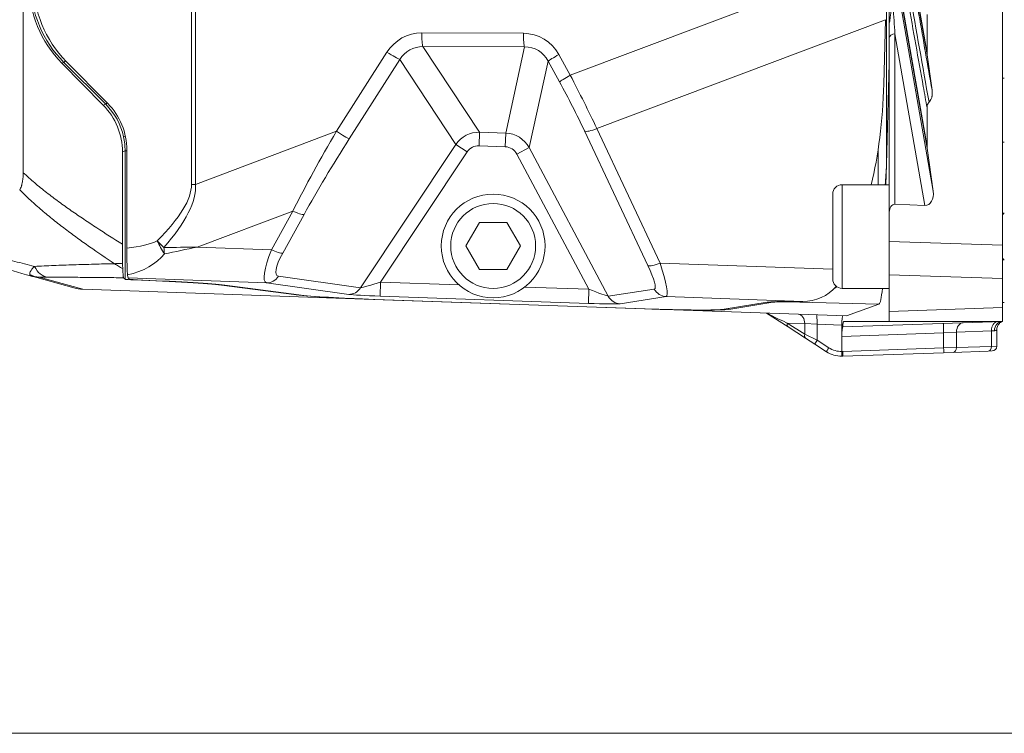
# Model space of a CAD drawing. Header units: millimetres. Extents: x 4 to 837, y 5 to 589.
# Tile 74 of 164: x 420 to 472, y 242 to 279. Entities that reach past the tile are written whole.
import ezdxf

# ---------------------------------------------------------------- set-up
doc = ezdxf.new("R2010")
doc.units = ezdxf.units.MM
doc.layers.add('1', color=7, linetype='Continuous', true_color=0xffffff)

msp = doc.modelspace()

# ---------------------------------------------------------------- linework, layer by layer
at = {"layer": '1', "color": 9, "linetype": 'Continuous', "lineweight": 18}
for p, q in [((471.795, 354.326), (471.795, 267.393)), ((419.877, 350.473), (419.877, 271.246)), ((467.804, 272.55), (465.906, 283.406)), ((467.804, 277.5), (466.776, 283.384)), ((465.795, 278.394), (465.795, 279.823)), ((465.502, 275.948), (465.594, 279.362)), ((467.798, 279.643), (467.798, 277.584)), ((465.795, 269.155), (465.795, 278.394)), ((467.804, 277.5), (468.068, 275.617)), ((424.125, 274.823), (421.926, 277.051)), ((422.159, 277.147), (424.357, 274.92)), ((467.798, 272.634), (467.798, 274.693)), ((467.804, 272.55), (468.126, 270.257)), ((425.14, 267.452), (425.14, 272.346)), ((425.372, 272.442), (425.372, 267.25)), ((465.618, 270.609), (465.648, 271.677)), ((467.687, 269.513), (466.095, 269.569)), ((465.795, 269.155), (465.795, 267.602)), ((465.795, 265.835), (465.795, 267.602)), ((471.795, 267.393), (471.795, 265.626)), ((422.567, 265.134), (420.28, 265.769)), ((465.795, 263.89), (465.795, 265.835)), ((425.278, 265.588), (425.198, 265.671)), ((425.435, 265.66), (425.497, 265.596)), ((430.384, 265.277), (434.224, 264.775)), ((434.485, 264.761), (430.572, 265.273)), ((471.795, 265.626), (471.795, 264.099)), ((423.037, 265.062), (423.032, 265.062)), ((438.453, 264.524), (423.037, 265.062)), ((452.851, 264.021), (438.453, 264.524)), ((452.816, 264.022), (438.525, 264.521)), ((457.05, 263.998), (459.324, 264.37)), ((459.521, 264.361), (457.283, 263.996)), ((460.768, 264.416), (461.206, 264.416)), ((465.248, 264.278), (463.52, 263.648)), ((463.52, 263.648), (452.851, 264.021)), ((460.436, 263.06), (459.295, 263.796)), ((465.795, 263.359), (465.795, 263.89)), ((471.795, 264.099), (471.795, 263.359)), ((463.283, 263.158), (463.283, 262.562)), ((463.327, 263.064), (471.795, 263.359)), ((463.389, 263.359), (465.795, 263.359)), ((471.795, 263.359), (465.795, 263.359)), ((461.363, 262.462), (460.436, 263.06)), ((463.327, 263.064), (463.327, 263.064)), ((471.495, 262.901), (471.495, 262.036)), ((461.851, 262.147), (461.363, 262.462)), ((462.47, 261.748), (461.851, 262.147)), ((463.283, 262.562), (463.283, 261.759)), ((463.283, 261.759), (463.283, 261.759)), ((468.678, 261.696), (463.335, 261.509)), ((469.192, 261.714), (468.678, 261.696)), ((471.043, 261.779), (469.192, 261.714)), ((471.254, 261.786), (471.043, 261.779))]:
    msp.add_line(p, q, dxfattribs=at)
at = {"layer": '1', "color": 9, "linetype": 'Continuous', "lineweight": 13}
for p, q in [((428.8, 270.621), (428.8, 351.097)), ((429.017, 351.097), (429.017, 270.621)), ((465.648, 350.042), (465.648, 271.677)), ((465.908, 283.447), (467.798, 272.634)), ((466.777, 283.426), (467.798, 277.584)), ((448.882, 276.41), (465.638, 282.736)), ((466.348, 280.41), (468.126, 270.257)), ((465.594, 279.362), (450.29, 273.585)), ((441.008, 278.661), (446.398, 278.639)), ((466.095, 278.606), (466.095, 269.569)), ((467.687, 269.513), (466.095, 278.606)), ((441.068, 277.937), (444.072, 273.394)), ((446.459, 277.915), (441.068, 277.937)), ((445.459, 273.345), (446.459, 277.915)), ((436.483, 273.44), (439.165, 277.642)), ((439.848, 277.244), (437.167, 273.042)), ((442.822, 272.747), (439.848, 277.244)), ((448.281, 277.514), (448.882, 276.41)), ((422.034, 277.096), (421.926, 277.051)), ((422.034, 277.096), (422.123, 277.184)), ((424.254, 274.877), (422.034, 277.096)), ((447.714, 277.168), (446.709, 272.574)), ((448.315, 276.063), (447.714, 277.168)), ((465.648, 271.677), (465.795, 277.05)), ((424.125, 274.823), (424.254, 274.877)), ((424.254, 274.877), (424.327, 274.95)), ((450.29, 273.585), (453.648, 266.452)), ((425.198, 273.149), (425.296, 273.171)), ((429.017, 270.621), (436.483, 273.44)), ((444.047, 272.67), (444.072, 273.394)), ((444.072, 273.394), (445.459, 273.345)), ((445.434, 272.621), (445.459, 273.345)), ((452.996, 266.324), (449.638, 273.458)), ((437.765, 265.143), (442.822, 272.747)), ((443.42, 272.35), (442.822, 272.747)), ((445.434, 272.621), (444.047, 272.67)), ((446.057, 272.227), (446.709, 272.574)), ((446.709, 272.574), (450.897, 264.697)), ((465.214, 270.61), (465.214, 272.529)), ((425.278, 272.403), (425.14, 272.346)), ((425.278, 272.403), (425.372, 272.403)), ((425.278, 265.588), (425.278, 272.403)), ((443.42, 272.35), (438.828, 265.445)), ((449.868, 265.059), (446.057, 272.227)), ((429.017, 270.621), (428.8, 270.621)), ((434.173, 269.211), (429.109, 267.3)), ((433.038, 267.161), (434.173, 269.211)), ((434.771, 269.033), (433.635, 266.983)), ((429.109, 267.3), (433.038, 267.161)), ((465.795, 267.602), (471.795, 267.393)), ((453.648, 266.452), (462.795, 266.129)), ((433.404, 265.753), (437.765, 265.143)), ((471.795, 265.626), (465.795, 265.835)), ((420.721, 265.705), (423.037, 265.062)), ((432.78, 265.401), (425.435, 265.66)), ((425.77, 265.566), (425.77, 265.554)), ((430.384, 265.296), (430.384, 265.277)), ((437.141, 264.791), (432.78, 265.401)), ((438.828, 265.445), (438.802, 264.696)), ((438.828, 265.445), (442.972, 265.3)), ((434.224, 264.775), (434.224, 264.795)), ((449.842, 264.31), (438.802, 264.696)), ((446.47, 265.178), (449.868, 265.059)), ((449.868, 265.059), (449.842, 264.31)), ((450.897, 264.697), (453.338, 265.074)), ((453.964, 264.672), (451.523, 264.295)), ((461.206, 264.416), (453.964, 264.672)), ((459.521, 264.361), (459.521, 264.39)), ((465.248, 264.278), (460.346, 264.402)), ((457.283, 264.036), (457.283, 263.996)), ((465.795, 263.89), (471.795, 264.099)), ((460.387, 263.27), (461.314, 262.672)), ((461.314, 263.238), (460.387, 263.27)), ((461.314, 262.672), (461.314, 263.238)), ((461.965, 263.204), (461.314, 263.238)), ((461.965, 263.204), (461.965, 262.357)), ((463.283, 263.158), (461.965, 263.204)), ((461.314, 262.672), (461.965, 262.357)), ((468.678, 262.751), (463.283, 262.562)), ((469.363, 262.787), (468.678, 262.751)), ((468.678, 261.946), (468.678, 262.751)), ((471.214, 262.851), (469.363, 262.787)), ((469.363, 262.787), (469.363, 261.964)), ((471.373, 262.86), (471.214, 262.851)), ((471.214, 262.028), (471.214, 262.851)), ((461.965, 262.357), (462.584, 261.958)), ((463.335, 261.759), (468.678, 261.946)), ((468.678, 261.946), (469.363, 261.964)), ((469.363, 261.964), (471.214, 262.028)), ((471.214, 262.028), (471.495, 262.036))]:
    msp.add_line(p, q, dxfattribs=at)
at = {"layer": '1', "color": 252, "linetype": 'Continuous', "lineweight": 13}
msp.add_line((471.795, 276.259), (471.895, 276.259), dxfattribs=at)
at = {"layer": '1', "color": 252, "linetype": 'Continuous', "lineweight": 18}
for p, q in [((471.795, 272.859), (471.895, 272.859)), ((471.795, 264.359), (471.895, 264.359))]:
    msp.add_line(p, q, dxfattribs=at)
at = {"layer": '1', "color": 27, "linetype": 'Continuous', "lineweight": 18}
for p, q in [((465.795, 270.609), (463.295, 270.609)), ((462.795, 265.609), (462.795, 270.109)), ((471.895, 269.109), (471.795, 269.009)), ((444.073, 268.609), (443.352, 267.359)), ((445.517, 268.609), (444.073, 268.609)), ((446.238, 267.359), (445.517, 268.609)), ((443.352, 267.359), (444.073, 266.109)), ((445.517, 266.109), (446.238, 267.359)), ((471.795, 266.709), (471.895, 266.609)), ((444.073, 266.109), (445.517, 266.109)), ((463.295, 265.109), (465.795, 265.109))]:
    msp.add_line(p, q, dxfattribs=at)
at = {"layer": '1', "color": 27, "linetype": 'Continuous', "lineweight": 13}
msp.add_line((463.295, 270.609), (463.295, 265.109), dxfattribs=at)
at = {"layer": '1', "color": 251, "linetype": 'Continuous', "lineweight": 18}
msp.add_line((359.947, 241.504), (506.845, 241.504), dxfattribs=at)
at = {"layer": '1', "color": 27, "linetype": 'Continuous', "lineweight": 18}
msp.add_circle((444.795, 267.359), 2.75, dxfattribs=at)
at = {"layer": '1', "color": 27, "linetype": 'Continuous', "lineweight": 13}
msp.add_circle((444.795, 267.359), 2.25, dxfattribs=at)
at = {"layer": '1', "color": 27, "linetype": 'Continuous', "lineweight": 18}
for centre, start, end in [((463.295, 270.109), 90, 180), ((463.295, 265.609), 180, 270)]:
    msp.add_arc(centre, 0.5, start, end, dxfattribs=at)
at = {"layer": '1', "color": 9, "linetype": 'Continuous', "lineweight": 18}
for centre, radius, start, end in [((423.102, 267.061), 2, 254.476, 268), ((471.995, 262.901), 0.5, 135.7101, 180), ((463.283, 263.009), 1.5, 237.1781, 270.3005), ((471.245, 262.036), 0.25, 272, 0)]:
    msp.add_arc(centre, radius, start, end, dxfattribs=at)
at = {"layer": '1', "color": 9, "linetype": 'Continuous', "lineweight": 13}
msp.add_arc((463.261, 263.009), 1.25, 237.1781, 270.9988, dxfattribs=at)
at = {"layer": '1', "color": 9, "linetype": 'Continuous', "lineweight": 18}
for centre, major_axis, ratio, start_param, end_param in [((426.367, 281.374), (1.08, -5.904), 0.99062, 4.529755, 5.314648), ((426.134, 281.278), (1.08, -5.904), 0.99062, 4.529755, 5.314648), ((468.105, 277.52), (0.088, -0.423), 0.693559, 4.419789, 4.616624), ((462.514, 276.804), (0, -9.813), 0.305731, 0.887609, 1.48353), ((421.67, 272.358), (0.63, -3.444), 0.99062, 1.388162, 2.173055), ((421.903, 272.454), (0.63, -3.444), 0.99062, 1.388162, 2.173055), ((468.105, 272.571), (0.088, -0.423), 0.693559, 4.419789, 4.616624), ((464.153, 273.474), (0.44, -5.094), 0.281545, 0.949401, 1.186046), ((467.625, 270.222), (0.147, -0.702), 0.696643, 6.113289, 7.757821), ((466.095, 269.144), (0.015, -0.424), 0.706247, 3.092307, 4.663104), ((425.438, 268.16), (0, -2.502), 0.034914, 5.921482, 6.247042), ((425.778, 265.571), (0.5, -0.017), 0.034899, 3.177719, 4.696893), ((426.297, 265.569), (0.8, -0.028), 0.034899, 3.177719, 4.61166), ((425.686, 265.382), (5, -0.175), 0.034899, 0.350286, 1.5553), ((425.686, 265.382), (5.2, -0.182), 0.034899, 0.350286, 1.470067), ((461.12, 266.919), (1.471, -2.063), 0.964152, 5.680954, 6.502502), ((438.453, 264.681), (4.5, -0.157), 0.034899, 3.491879, 4.713609), ((438.525, 264.671), (4.3, -0.15), 0.034899, 3.491879, 4.713609), ((460.013, 267.41), (4.27, -0.253), 0.700952, 5.488104, 5.535598), ((465.236, 267.277), (0.003, -3.001), 0.092856, 0.033741, 0.763482), ((464.445, 264.159), (5.2, -0.182), 0.034899, 2.357415, 2.96828), ((464.445, 264.159), (5, -0.175), 0.034899, 2.533272, 2.96828), ((452.816, 264.172), (4.3, -0.15), 0.034899, 4.713609, 6.109873), ((452.851, 264.178), (4.5, -0.157), 0.034899, 4.713609, 6.109873), ((463.327, 263.155), (0, -0.5), 0.088443, 3.138456, 4.70621), ((463.389, 262.359), (0, -1), 0.087489, 3.141593, 3.930967), ((463.327, 262.563), (0, 0.5), 0.087222, 0.00306, 1.572638), ((463.283, 263.009), (0.013, -1.5), 1, 6.280088, 6.309749)]:
    msp.add_ellipse(centre, major_axis=major_axis, ratio=ratio, start_param=start_param, end_param=end_param, dxfattribs=at)
at = {"layer": '1', "color": 9, "linetype": 'Continuous', "lineweight": 13}
for centre, major_axis, ratio, start_param, end_param in [((426.281, 281.339), (5.547, 2.297), 0.999405, 2.749146, 3.534039), ((466.095, 278.96), (0.297, -4.591), 0.004973, 4.479675, 4.789152), ((441.037, 276.33), (0.464, -2.288), 0.957638, 2.945957, 3.922661), ((441.094, 278.661), (0.003, 0.75), 0.114651, 1.571252, 2.878014), ((446.484, 278.639), (0.003, 0.75), 0.114651, 1.571252, 2.878014), ((446.288, 276.309), (1.166, 2.051), 0.949146, 5.751038, 6.774317), ((466.095, 278.394), (-0.3, 0), 0.707107, 4.712389, 6.283185), ((441.123, 276.33), (0.49, -1.542), 0.920728, 2.845451, 3.822154), ((446.374, 276.309), (0.725, 1.464), 0.912907, 5.700782, 6.724061), ((439.251, 277.642), (-0.632, 0.403), 0.061968, 1.473997, 2.84673), ((448.367, 277.514), (0.659, 0.359), 0.055088, 1.67167, 2.966792), ((448.968, 276.41), (0.659, 0.359), 0.055088, 1.67167, 2.966792), ((447.569, 275.482), (4.694, -8.915), 0.158202, 1.274075, 1.59164), ((446.917, 275.135), (4.437, -8.209), 0.179133, 1.26949, 1.587055), ((421.775, 272.401), (3.237, 1.341), 0.999083, 6.105454, 6.675632), ((450.29, 273.805), (0.679, 0.319), 0.266611, 3.322751, 4.58756), ((440.517, 274.53), (8.664, 13.673), 0.177711, 1.762235, 2.0798), ((441.115, 274.132), (8.925, 12.971), 0.17075, 1.771318, 2.088882), ((436.569, 273.44), (-0.632, 0.403), 0.061968, 1.473997, 2.84673), ((444.057, 271.893), (0.828, -1.253), 0.998681, 2.546547, 3.52325), ((445.397, 271.846), (0.321, 1.466), 0.99936, 5.434217, 6.457496), ((444.057, 271.893), (0.435, -0.659), 0.949906, 2.546547, 3.52325), ((445.397, 271.846), (-0.166, -0.759), 0.96485, 2.292625, 3.315904), ((372.706, 249.078), (56.009, 22.011), 0.140612, 5.972738, 6.227981), ((373.094, 249.078), (55.804, 22.098), 0.165852, 5.971715, 6.226959), ((434.173, 269.43), (0.656, -0.363), 0.258385, 4.854491, 5.978236), ((423.799, 268.204), (3.588, -0.137), 0.278524, 5.177049, 5.814998), ((427.371, 267.631), (1.063, -1.058), 0.185774, 4.527943, 4.863567), ((427.371, 267.631), (0.673, -1.341), 0.232878, 4.595995, 5.133192), ((424.187, 268.204), (3.602, -0.172), 0.693136, 5.090968, 5.822863), ((427.371, 267.631), (-0.087, 1.497), 0.037614, 1.807682, 2.047975), ((433.969, 267.859), (1.221, 2.447), 0.20622, 1.960972, 3.200344), ((433.038, 267.38), (0.656, -0.363), 0.258385, 4.854491, 5.978236), ((434.567, 267.462), (1.231, 1.683), 0.25173, 2.03651, 3.275882), ((421.223, 267.204), (0.01, 1.5), 0.633083, 2.24119, 3.096492), ((453.648, 266.671), (0.679, 0.319), 0.266611, 3.322751, 4.58756), ((452.379, 266.858), (0.975, -1.778), 0.151314, 6.228322, 7.467694), ((453.031, 267.205), (0.938, -2.531), 0.124782, 6.266844, 7.506216), ((420.774, 267.203), (0.046, -1.499), 0.88294, 5.821175, 6.208781), ((432.806, 266.15), (0.104, 0.743), 0.947853, 3.251316, 4.285064), ((438.862, 265.496), (1.136, 0.356), 0.032539, 3.395714, 4.672231), ((437.167, 265.54), (0.104, 0.743), 0.947853, 3.251316, 4.285064), ((438.836, 264.747), (1.761, -0.061), 0.029726, 3.417547, 4.694065), ((449.84, 265.113), (1.069, -0.414), 0.034508, 4.752325, 6.148588), ((451.55, 265.044), (-0.114, 0.741), 0.983008, 1.900991, 2.950307), ((453.99, 265.421), (-0.114, 0.741), 0.983008, 1.900991, 2.950307), ((449.814, 264.364), (1.731, -0.061), 0.030233, 4.729864, 6.126127), ((460.603, 263.25), (1.252, -0.54), 0.049546, 3.015386, 4.560449), ((460.946, 263.238), (0.017, 0.5), 0.737072, 4.738122, 6.283185), ((461.921, 263.204), (0.017, 0.5), 0.087103, 4.715431, 6.283185), ((460.571, 263.27), (0.136, 0.21), 0.675895, 1.981905, 3.141593), ((468.696, 262.751), (-0.017, 0.5), 0.034878, 0, 1.569578), ((469.723, 262.787), (-0.017, 0.5), 0.719128, 0, 1.545689), ((471.574, 262.851), (-0.017, 0.5), 0.719128, 0, 1.545689), ((471.812, 262.86), (-0.017, 0.5), 0.878177, 0, 1.540139), ((461.499, 262.672), (-0.136, -0.21), 0.675895, 5.123497, 6.283185), ((461.986, 262.357), (0.136, 0.21), 0.073324, 1.618055, 3.141593), ((462.605, 261.958), (-0.136, -0.21), 0.073324, 4.759648, 6.283185), ((463.292, 263.009), (0.019, -1.25), 1, 6.260915, 6.302801), ((463.327, 261.759), (0.009, -0.25), 0.034878, 0, 1.569578), ((468.67, 261.946), (0.009, -0.25), 0.034878, 0, 1.569578), ((469.183, 261.964), (-0.009, 0.25), 0.719128, 3.141593, 4.687282), ((471.035, 262.028), (0.009, -0.25), 0.719128, 0, 1.545689)]:
    msp.add_ellipse(centre, major_axis=major_axis, ratio=ratio, start_param=start_param, end_param=end_param, dxfattribs=at)
for points, knots in [([(466.751, 283.128), (466.792, 282.895), (466.833, 282.662), (467.037, 281.497), (467.201, 280.565), (467.599, 278.294), (467.834, 276.955), (468.068, 275.617)], [0, 0, 0, 0, 0.093073, 0.093073, 0.465363, 0.465363, 1, 1, 1, 1]), ([(467.798, 274.693), (467.732, 275.065), (467.666, 275.438), (467.334, 277.299), (467.069, 278.789), (466.748, 280.591), (466.692, 280.904), (466.574, 281.567), (466.512, 281.917), (466.434, 282.355), (466.418, 282.443), (466.399, 282.552), (466.395, 282.574), (466.39, 282.602), (466.389, 282.607), (466.388, 282.614), (466.387, 282.615), (466.387, 282.617)], [0, 0, 0, 0, 0.14097, 0.14097, 0.704852, 0.704852, 0.823284, 0.823284, 0.955951, 0.955951, 0.989117, 0.989117, 0.997409, 0.997409, 0.999482, 0.999482, 1, 1, 1, 1]), ([(466.523, 282.782), (466.547, 282.643), (466.572, 282.503), (466.696, 281.804), (466.795, 281.246), (467.23, 278.787), (467.567, 276.887), (467.903, 274.987)], [0, 0, 0, 0, 0.053763, 0.053763, 0.268815, 0.268815, 1, 1, 1, 1]), ([(419.877, 271.246), (420.076, 271.06), (420.279, 270.88), (420.591, 270.617), (420.695, 270.531), (420.906, 270.36), (421.013, 270.276), (421.333, 270.026), (421.549, 269.863), (421.986, 269.543), (422.206, 269.385), (422.649, 269.075), (422.872, 268.922), (423.321, 268.62), (423.546, 268.471), (424.225, 268.027), (424.681, 267.737), (425.14, 267.452)], [0, 0, 0, 0, 0.125, 0.125, 0.1875, 0.1875, 0.25, 0.25, 0.375, 0.375, 0.5, 0.5, 0.625, 0.625, 0.75, 0.75, 1, 1, 1, 1]), ([(424.714, 266.418), (424.272, 266.711), (423.833, 267.009), (423.182, 267.466), (422.966, 267.621), (422.536, 267.933), (422.323, 268.092), (421.9, 268.413), (421.69, 268.576), (421.274, 268.908), (421.069, 269.077), (420.664, 269.422), (420.464, 269.598), (420.169, 269.869), (420.072, 269.961), (419.879, 270.146), (419.784, 270.24), (419.69, 270.335)], [0, 0, 0, 0, 0.25, 0.25, 0.375, 0.375, 0.5, 0.5, 0.625, 0.625, 0.75, 0.75, 0.875, 0.875, 0.9375, 0.9375, 1, 1, 1, 1]), ([(418.395, 266.797), (418.74, 266.712), (419.085, 266.626), (419.778, 266.453), (420.125, 266.365), (420.473, 266.277)], [0, 0, 0, 0, 0.5, 0.5, 1, 1, 1, 1]), ([(420.225, 265.843), (420.221, 265.856), (420.22, 265.869), (420.22, 265.898), (420.223, 265.914), (420.232, 265.946), (420.238, 265.963), (420.253, 265.998), (420.263, 266.016), (420.296, 266.072), (420.325, 266.111), (420.391, 266.192), (420.43, 266.234), (420.473, 266.277)], [0, 0, 0, 0, 0.125, 0.125, 0.25, 0.25, 0.375, 0.375, 0.5, 0.5, 0.75, 0.75, 1, 1, 1, 1]), ([(420.473, 266.277), (420.811, 266.293), (421.154, 266.307), (421.849, 266.334), (422.2, 266.347), (422.91, 266.37), (423.267, 266.381), (423.987, 266.4), (424.35, 266.41), (424.714, 266.418)], [0, 0, 0, 0, 0.25, 0.25, 0.5, 0.5, 0.75, 0.75, 1, 1, 1, 1]), ([(424.714, 266.418), (424.784, 266.419), (424.855, 266.422), (425, 266.429), (425.073, 266.434), (425.147, 266.44)], [0, 0, 0, 0, 0.5, 0.5, 1, 1, 1, 1]), ([(425.154, 266.156), (425.078, 266.197), (425.004, 266.239), (424.857, 266.326), (424.784, 266.371), (424.714, 266.418)], [0, 0, 0, 0, 0.5, 0.5, 1, 1, 1, 1]), ([(420.28, 265.769), (420.277, 265.77), (420.274, 265.771), (420.268, 265.774), (420.26, 265.779), (420.253, 265.786), (420.239, 265.805), (420.231, 265.822), (420.225, 265.843)], [0, 0, 0, 0, 0.125, 0.125, 0.25, 0.5, 0.5, 1, 1, 1, 1]), ([(421.17, 265.706), (421.128, 265.706), (421.086, 265.707), (421.004, 265.707), (420.964, 265.707), (420.887, 265.707), (420.849, 265.707), (420.797, 265.707), (420.78, 265.706), (420.749, 265.706), (420.734, 265.706), (420.721, 265.705)], [0, 0, 0, 0, 0.25, 0.25, 0.5, 0.5, 0.75, 0.75, 0.875, 0.875, 1, 1, 1, 1]), ([(425.198, 265.671), (424.854, 265.675), (424.512, 265.678), (423.832, 265.685), (423.493, 265.688), (422.82, 265.694), (422.486, 265.697), (421.823, 265.702), (421.495, 265.704), (421.17, 265.706)], [0, 0, 0, 0, 0.25, 0.25, 0.5, 0.5, 0.75, 0.75, 1, 1, 1, 1]), ([(471.495, 262.901), (471.495, 262.901), (471.492, 262.899), (471.485, 262.894), (471.481, 262.893), (471.474, 262.888), (471.469, 262.886), (471.454, 262.878), (471.441, 262.873), (471.411, 262.864), (471.393, 262.861), (471.373, 262.86)], [0, 0, 0, 0, 0.25, 0.25, 0.375, 0.375, 0.5, 0.5, 0.75, 0.75, 1, 1, 1, 1])]:
    msp.add_open_spline(points, degree=3, knots=knots, dxfattribs=at)
at = {"layer": '1', "color": 252, "linetype": 'Continuous', "lineweight": 18}
msp.add_open_spline([(465.811, 279.22), (465.824, 279.309), (465.836, 279.399), (465.866, 279.64), (465.881, 279.791), (465.896, 279.985), (465.899, 280.028), (465.902, 280.07)], degree=3, knots=[0, 0, 0, 0, 0.318115, 0.318115, 0.850526, 0.850526, 1, 1, 1, 1], dxfattribs=at)
at = {"layer": '1', "color": 9, "linetype": 'Continuous', "lineweight": 18}
for points, knots in [([(468.068, 275.617), (468.076, 275.561), (468.079, 275.505), (468.077, 275.421), (468.075, 275.394), (468.069, 275.352), (468.067, 275.338), (468.063, 275.31), (468.06, 275.296), (468.05, 275.255), (468.043, 275.228), (468.024, 275.175), (468.013, 275.149), (467.994, 275.112), (467.987, 275.099), (467.973, 275.075), (467.965, 275.063), (467.941, 275.029), (467.923, 275.007), (467.903, 274.987)], [0, 0, 0, 0, 0.25, 0.25, 0.375, 0.375, 0.4375, 0.4375, 0.5, 0.5, 0.625, 0.625, 0.75, 0.75, 0.8125, 0.8125, 0.875, 0.875, 1, 1, 1, 1]), ([(467.903, 274.987), (467.884, 274.968), (467.868, 274.947), (467.848, 274.912), (467.842, 274.9), (467.831, 274.876), (467.826, 274.863), (467.814, 274.825), (467.808, 274.799), (467.802, 274.76), (467.801, 274.746), (467.799, 274.72), (467.798, 274.706), (467.798, 274.693)], [0, 0, 0, 0, 0.25, 0.25, 0.375, 0.375, 0.5, 0.5, 0.75, 0.75, 0.875, 0.875, 1, 1, 1, 1]), ([(419.69, 270.335), (419.725, 270.395), (419.755, 270.461), (419.785, 270.551), (419.791, 270.569), (419.802, 270.606), (419.807, 270.625), (419.822, 270.682), (419.83, 270.721), (419.852, 270.838), (419.862, 270.918), (419.871, 271.04), (419.874, 271.081), (419.877, 271.164), (419.877, 271.205), (419.877, 271.246)], [0, 0, 0, 0, 0.25, 0.25, 0.3125, 0.3125, 0.375, 0.375, 0.5, 0.5, 0.75, 0.75, 0.875, 0.875, 1, 1, 1, 1]), ([(425.14, 267.452), (425.14, 267.364), (425.14, 267.278), (425.14, 267.105), (425.141, 267.02), (425.142, 266.851), (425.143, 266.767), (425.144, 266.663), (425.144, 266.642), (425.145, 266.601), (425.146, 266.54), (425.146, 266.48), (425.147, 266.44)], [0, 0, 0, 0, 0.25, 0.25, 0.5, 0.5, 0.75, 0.75, 0.8125, 0.8125, 0.875, 1, 1, 1, 1]), ([(425.407, 265.82), (425.405, 265.848), (425.4, 265.913), (425.395, 265.998), (425.392, 266.069), (425.391, 266.094), (425.389, 266.146), (425.388, 266.173), (425.385, 266.256), (425.384, 266.315), (425.381, 266.41), (425.381, 266.442), (425.379, 266.492), (425.379, 266.509), (425.378, 266.543), (425.378, 266.56), (425.377, 266.647), (425.376, 266.718), (425.374, 266.828), (425.374, 266.865), (425.374, 266.921), (425.373, 266.94), (425.373, 266.979), (425.373, 266.998), (425.372, 267.094), (425.372, 267.172), (425.372, 267.25)], [0, 0, 0, 0, 0.125, 0.25, 0.25, 0.3125, 0.3125, 0.375, 0.375, 0.5, 0.5, 0.5625, 0.5625, 0.59375, 0.59375, 0.625, 0.625, 0.75, 0.75, 0.8125, 0.8125, 0.84375, 0.84375, 0.875, 0.875, 1, 1, 1, 1]), ([(425.147, 266.44), (425.148, 266.386), (425.149, 266.335), (425.151, 266.241), (425.153, 266.197), (425.154, 266.156)], [0, 0, 0, 0, 0.5, 0.5, 1, 1, 1, 1]), ([(420.28, 265.769), (420.297, 265.764), (420.316, 265.759), (420.352, 265.751), (420.406, 265.738), (420.461, 265.728), (420.572, 265.712), (420.646, 265.706), (420.721, 265.705)], [0, 0, 0, 0, 0.125, 0.125, 0.25, 0.5, 0.5, 1, 1, 1, 1]), ([(425.154, 266.156), (425.156, 266.118), (425.157, 266.082), (425.16, 266.031), (425.16, 266.014), (425.162, 265.982), (425.163, 265.967), (425.167, 265.894), (425.171, 265.845), (425.175, 265.794), (425.176, 265.784), (425.178, 265.766), (425.179, 265.758), (425.182, 265.735), (425.184, 265.721), (425.19, 265.688), (425.194, 265.675), (425.198, 265.671)], [0, 0, 0, 0, 0.125, 0.125, 0.1875, 0.1875, 0.25, 0.25, 0.5, 0.5, 0.5625, 0.5625, 0.625, 0.625, 0.75, 0.75, 1, 1, 1, 1]), ([(471.638, 263.249), (471.654, 263.267), (471.687, 263.296), (471.733, 263.327), (471.765, 263.345), (471.78, 263.352), (471.789, 263.356), (471.794, 263.358), (471.795, 263.359)], [0, 0, 0, 0, 0.297157, 0.561757, 0.699011, 0.786443, 0.87507, 1, 1, 1, 1]), ([(463.283, 261.759), (463.283, 261.742), (463.283, 261.726), (463.283, 261.702), (463.284, 261.694), (463.284, 261.678), (463.284, 261.67), (463.284, 261.648), (463.284, 261.633), (463.285, 261.613), (463.285, 261.606), (463.285, 261.594), (463.286, 261.588), (463.286, 261.57), (463.287, 261.56), (463.287, 261.546), (463.287, 261.542), (463.288, 261.534), (463.288, 261.527), (463.289, 261.522), (463.289, 261.517), (463.289, 261.515), (463.29, 261.512), (463.29, 261.51), (463.29, 261.509), (463.291, 261.509), (463.291, 261.509), (463.291, 261.509)], [0, 0, 0, 0, 0.125, 0.125, 0.1875, 0.1875, 0.25, 0.25, 0.375, 0.375, 0.4375, 0.4375, 0.5, 0.5, 0.625, 0.625, 0.6875, 0.6875, 0.75, 0.8125, 0.8125, 0.875, 0.875, 0.9375, 0.96875, 0.96875, 1, 1, 1, 1])]:
    msp.add_open_spline(points, degree=3, knots=knots, dxfattribs=at)
at = {"layer": '1', "color": 9, "linetype": 'Continuous', "lineweight": 13}
for points in [[(425.278, 272.403), (425.278, 272.529), (425.265, 272.779), (425.225, 273.026), (425.198, 273.149)], [(427.337, 267.277), (427.928, 267.282), (428.518, 267.29), (429.109, 267.3)], [(427.361, 266.941), (427.944, 267.055), (428.526, 267.175), (429.109, 267.3)]]:
    msp.add_open_spline(points, degree=3, dxfattribs=at)
at = {"layer": '1', "color": 9, "linetype": 'Continuous', "lineweight": 18}
for points in [[(420.28, 265.769), (419.65, 265.944), (419.021, 266.119), (418.395, 266.293)], [(460.346, 264.402), (460.392, 264.403), (460.441, 264.405), (460.49, 264.408)]]:
    msp.add_open_spline(points, degree=3, dxfattribs=at)

doc.saveas('drawing.dxf')
